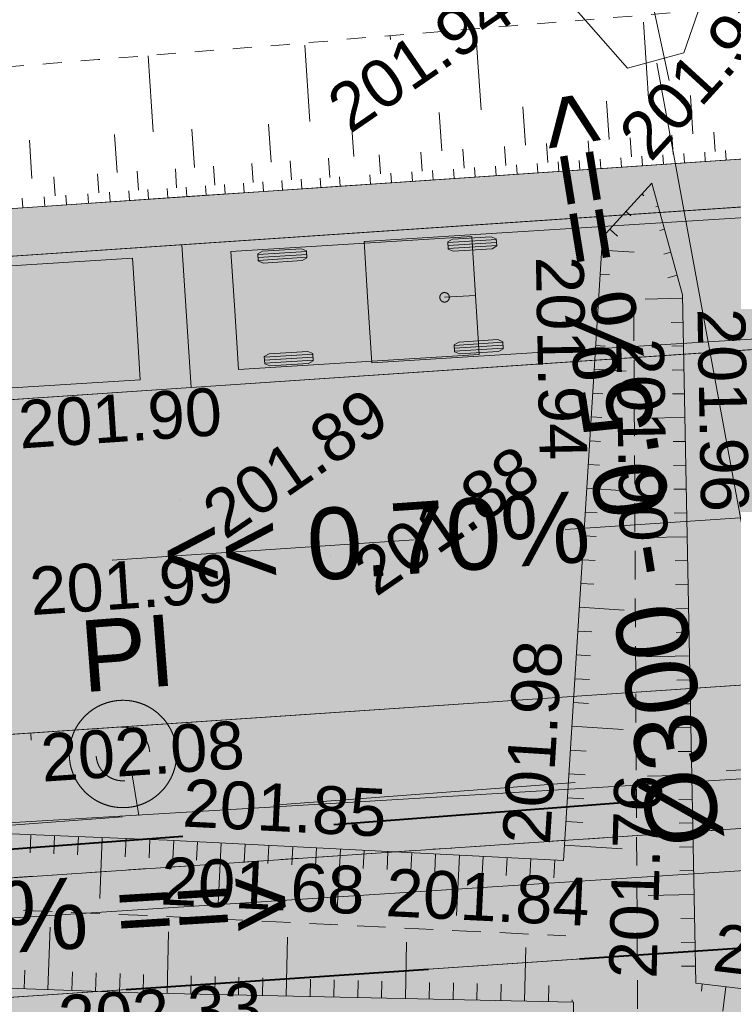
# Model space of a CAD drawing. Header units: millimetres. Extents: x -446952 to 537903, y -185749 to 168493.
# Tile 101 of 155: x 112632 to 127598, y 94443 to 115084. Entities that reach past the tile are written whole.
import ezdxf
from ezdxf.xclip import XClip

# ---------------------------------------------------------------- set-up
doc = ezdxf.new("R2010")
doc.units = ezdxf.units.MM
doc.header["$MEASUREMENT"] = 0
doc.header["$XCLIPFRAME"] = 0
for name, pattern in [('AXES', [101600, 63500, -12700, 12700, -12700]), ('CACHE2', [9525, 6350, -3175]), ('FOSSE', [1000, 600, -400]), ('Grille', [800, 400, -400]), ('Wipeout_Contour', [1000, 0, -1000])]:
    doc.linetypes.add(name, pattern=pattern)
for name, color, linetype in [('02 AF-17-0322 ZAE POMME- CHANTIER-2018-09-26_2_-1-PAP-SURFACES-VOIRIE', 7, 'Continuous'), ('02 AF-17-0322 ZAE POMME- CHANTIER-2018-09-26_2_0000-VALORIS-NOUE DERIV BASSIN', 7, 'Continuous'), ('02 AF-17-0322 ZAE POMME- CHANTIER-2018-09-26_2_01-PAP LOTS CONTOURS', 7, 'Continuous'), ('02 AF-17-0322 ZAE POMME- CHANTIER-2018-09-26_2_01-PAP VEHICULES', 7, 'Continuous'), ('02 AF-17-0322 ZAE POMME- CHANTIER-2018-09-26_2_01-PAP- BORDURE AGGLOS', 7, 'Continuous'), ('02 AF-17-0322 ZAE POMME- CHANTIER-2018-09-26_2_01-PAP- BORDURE CAN CS1 ET PANNEAU SIGNAL', 7, 'Continuous'), ('02 AF-17-0322 ZAE POMME- CHANTIER-2018-09-26_2_01-PAP- BORDURE P1', 7, 'Continuous'), ('02 AF-17-0322 ZAE POMME- CHANTIER-2018-09-26_2_01-PAP- BORDURE T2', 7, 'Continuous'), ('02 AF-17-0322 ZAE POMME- CHANTIER-2018-09-26_2_01-PAP- NIVELLEMENT', 7, 'Continuous'), ('02 AF-17-0322 ZAE POMME- CHANTIER-2018-09-26_2_01-PAP- REVET EV', 7, 'Continuous'), ('02 AF-17-0322 ZAE POMME- CHANTIER-2018-09-26_2_01-PAP- REVET MACROLOT', 7, 'Continuous'), ('02 AF-17-0322 ZAE POMME- CHANTIER-2018-09-26_2_01-PAP- REVET PK PL', 7, 'Continuous'), ('02 AF-17-0322 ZAE POMME- CHANTIER-2018-09-26_2_01-PAP- REVET TROTTOIR', 7, 'Continuous'), ('02 AF-17-0322 ZAE POMME- CHANTIER-2018-09-26_2_01-PAP- REVET VOIE', 7, 'Continuous'), ('02 AF-17-0322 ZAE POMME- CHANTIER-2018-09-26_2_01-PAP-FILAIRE VOIE', 7, 'Continuous'), ('02 AF-17-0322 ZAE POMME- CHANTIER-2018-09-26_2_01-PAP-MARQUAGE AU SOL', 7, 'Continuous'), ('02 AF-17-0322 ZAE POMME- CHANTIER-2018-09-26_2_02-PAP-EP PROJET', 7, 'Continuous'), ('02 AF-17-0322 ZAE POMME- CHANTIER-2018-09-26_2_02-PAP-EP TEXTE POUR 2000°', 7, 'Continuous'), ('02 AF-17-0322 ZAE POMME- CHANTIER-2018-09-26_2_03-PAP-EU PROJET CANA', 7, 'Continuous'), ('02 AF-17-0322 ZAE POMME- CHANTIER-2018-09-26_2_03-PAP-EU TEXTE POUR 2000°', 7, 'Continuous'), ('02 AF-17-0322 ZAE POMME- CHANTIER-2018-09-26_2_06-PAP AEP PROJET', 7, 'Continuous'), ('02 AF-17-0322 ZAE POMME- CHANTIER-2018-09-26_2_08-PAP RESEAU TELEPHONE PROJET', 7, 'Continuous'), ('02 AF-17-0322 ZAE POMME- CHANTIER-2018-09-26_2_09-TRANCHEE GAZ', 7, 'Continuous'), ('02 AF-17-0322 ZAE POMME- CHANTIER-2018-09-26_2_2D - Dessins placés - Géomètre.2D', 7, 'Continuous'), ('02 AF-17-0322 ZAE POMME- CHANTIER-2018-09-26_2_X-PAP-PL_1_PROFILS_Bordure_T2', 7, 'Continuous'), ('02 AF-17-0322 ZAE POMME- CHANTIER-2018-09-26_2_X-PTS TOPO-TEXTE TOPOALT', 7, 'Continuous'), ('02 AF-17-0322 ZAE POMME- CHANTIER-2018-09-26_2_X-PTS TOPO-TOPOPOINT', 7, 'Continuous'), ('02 AF-17-0322 ZAE POMME- CHANTIER-2018-09-26_2_Y-FDP TOPO-TOP_AXE_FOSSE', 7, 'Continuous'), ('02 AF-17-0322 ZAE POMME- CHANTIER-2018-09-26_2_Y-FDP TOPO-TOP_BARBULE', 7, 'Continuous'), ('02 AF-17-0322 ZAE POMME- CHANTIER-2018-09-26_2_Y-FDP TOPO-TOP_TALUS', 7, 'Continuous'), ('02 AF-17-0322 ZAE POMME- CHANTIER-2018-09-26_2_ZZ- PAP ALT PTS PROJET', 7, 'Continuous'), ('2D - Dessins placés - Géomètre.2D', 7, 'Continuous')]:
    doc.layers.add(name, color=color, linetype=linetype)
doc.styles.add('STYLE_GENERE_4', font='txt')

# ---------------------------------------------------------------- blocks, each defined once
blk = doc.blocks.new('Dessin_1_2', base_point=(-56559339, -2771872408))
at = {"color": 254, "linetype": 'Wipeout_Contour', "lineweight": 0, "ltscale": 2094265.569888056}
blk.add_wipeout([(-446952, -185749), (537903, -185749), (537903, 168493), (-446952, 168064)], dxfattribs=at).dxf.layer = '02 AF-17-0322 ZAE POMME- CHANTIER-2018-09-26_2_2D - Dessins placés - Géomètre.2D'
at = {"layer": '02 AF-17-0322 ZAE POMME- CHANTIER-2018-09-26_2_01-PAP- REVET EV', "linetype": 'Continuous', "lineweight": 15, "true_color": 0xa2a233}
for points in [[(-63170, 80280), (-63242, 77481), (-41873, 76928, 0.060082), (-29238, 78120), (36796, 92482, 0.04246), (45383, 95129), (63118, 102292, -0.079278), (72332, 104408), (88296, 105486), (98071, 109153), (133989, 111579), (144168, 109260), (180087, 111685), (189862, 115352), (225780, 117778), (235959, 115459), (249828, 116396, 0.02499), (256128, 117139), (293331, 123425, -0.50605), (328592, 88023), (332309, 87422), (340488, 135449), (255462, 121083, -0.02499), (249559, 120387), (66650, 108033), (34400, 95007), (-13410, 84428), (-35779, 79893)], [(-63475, 68484, 0.414214), (-62501, 67458), (-42132, 66931, 0.060082), (-27113, 68349), (38921, 82710, 0.04246), (49128, 85857), (66863, 93020, -0.079278), (73006, 94431), (250502, 106419, 0.02499), (257794, 107279), (294459, 113473, -0.511687), (318710, 89553), (296240, -55550), (281365, -144134, 0.147477), (285971, -134819), (299201, -56028), (321675, 89094, 0.504374), (294497, 116522), (257294, 110237, -0.02499), (250300, 109412), (72804, 97424, 0.079278), (65740, 95802), (48004, 88638, -0.04246), (38284, 85642), (-27750, 71280, -0.060082), (-42054, 69930), (-63423, 70483)]]:
    blk.add_hatch(color=55, dxfattribs=at).paths.add_polyline_path(points)
at = {"layer": '02 AF-17-0322 ZAE POMME- CHANTIER-2018-09-26_2_01-PAP- REVET MACROLOT', "linetype": 'Continuous', "lineweight": 25}
blk.add_hatch(color=171, dxfattribs=at).paths.add_polyline_path([(-2624, 0), (118936, 0), (191842, 14011), (308042, 37002), (316240, 89936, 0.048256), (316443, 93493), (298432, 111261, 0.048297), (294876, 111008), (258211, 104814, -0.02499), (250671, 103924), (73174, 91936, 0.079278), (67799, 90702), (50064, 83539, -0.04246), (39453, 80267), (7910, 73407), (7843, 72369)])
at = {"layer": '02 AF-17-0322 ZAE POMME- CHANTIER-2018-09-26_2_01-PAP- REVET PK PL', "linetype": 'Continuous', "lineweight": 15, "true_color": 0x3dad99}
blk.add_hatch(color=135, dxfattribs=at).paths.add_polyline_path([(88296, 105486), (144168, 109260), (133989, 111579), (98071, 109153)])
at = {"layer": '02 AF-17-0322 ZAE POMME- CHANTIER-2018-09-26_2_01-PAP- REVET TROTTOIR', "linetype": 'Continuous', "lineweight": 15}
blk.add_hatch(color=134, dxfattribs=at).paths.add_polyline_path([(-67600, 70507), (-67740, 65093), (-34300, 64227), (39453, 80267, 0.04246), (50064, 83539), (67799, 90702, -0.079278), (73174, 91936), (250671, 103924, 0.02499), (258211, 104814), (294876, 111008, -0.511687), (316240, 89936), (293772, -55152), (279967, -137363), (272678, -146499, -0.138677), (266072, -147197), (263431, -146737), (263002, -149200), (265359, -149609, 0.249583), (281365, -144134), (296240, -55550), (318710, 89553, 0.511687), (294459, 113473), (257794, 107279, -0.02499), (250502, 106419), (73006, 94431, 0.079278), (66863, 93020), (49128, 85857, -0.04246), (38921, 82710), (-27113, 68349, -0.060082), (-42132, 66931), (-62501, 67458, -0.414214), (-63475, 68484), (-63423, 70483), (-65423, 70535, 0.019452)])
at = {"layer": '02 AF-17-0322 ZAE POMME- CHANTIER-2018-09-26_2_01-PAP- REVET VOIE', "linetype": 'Continuous', "lineweight": 15, "true_color": 0xe8e8e8}
blk.add_hatch(color=254, dxfattribs=at).paths.add_polyline_path([(-127964, -74078, -0.246824), (-143938, -79120), (-101676, -86792, -0.418387), (-116091, -65592), (-93615, 47980, -0.343506), (-67600, 70507, -0.019452), (-65423, 70535), (-42054, 69930, 0.060082), (-27750, 71280), (38284, 85642, 0.04246), (48004, 88638), (65740, 95802, -0.079278), (72804, 97424), (250300, 109412, 0.02499), (257294, 110237), (294497, 116522, -0.504374), (321675, 89094), (299201, -56028), (285971, -134819, -0.40927), (265363, -149699), (307127, -157458, -0.40792), (292737, -136794), (306112, -57143), (328592, 88023, 0.50605), (293331, 123425), (256128, 117139, -0.02499), (249828, 116396), (72332, 104408, 0.079278), (63118, 102292), (45383, 95129, -0.04246), (36796, 92482), (-29238, 78120, -0.060082), (-41873, 76928), (-65241, 77533, 0.058037), (-73306, 76804, 0.30098), (-100482, 49339), (-123090, -64900, -0.147477)])
at = {"layer": '02 AF-17-0322 ZAE POMME- CHANTIER-2018-09-26_2_06-PAP AEP PROJET', "linetype": 'Continuous', "lineweight": 0, "true_color": 0xffffff}
blk.add_hatch(color=7, dxfattribs=at).paths.add_polyline_path([(115920, 99776, 1), (113677, 99605, 1)])
at = {"layer": '02 AF-17-0322 ZAE POMME- CHANTIER-2018-09-26_2_-1-PAP-SURFACES-VOIRIE', "color": 7, "linetype": 'Continuous', "lineweight": 15, "flags": 128}
for points in [[(72804, 97424), (250300, 109412, 0.02499), (257294, 110237), (294497, 116522, -0.504374), (321675, 89094), (299201, -56028)], [(306112, -57143), (328592, 88023, 0.50605), (293331, 123425), (256128, 117139, -0.02499), (249828, 116396), (235959, 115459), (225982, 114785), (208023, 113572), (190064, 112359), (180087, 111685), (144168, 109260), (134191, 108586), (116232, 107373), (98273, 106160), (88296, 105486), (72332, 104408, 0.079278)]]:
    blk.add_lwpolyline(points, format="xyb", dxfattribs=at)
at = {"layer": '02 AF-17-0322 ZAE POMME- CHANTIER-2018-09-26_2_0000-VALORIS-NOUE DERIV BASSIN', "color": 7, "linetype": 'Continuous', "lineweight": 15}
for p, q in [((125820, 113433), (125712, 115029)), ((122309, 113196), (122202, 114792)), ((120406, 114671), (120401, 114748)), ((118718, 112953), (118610, 114549)), ((115435, 112731), (115327, 114328)), ((124996, 112575), (124942, 113373)), ((126751, 112694), (126697, 113492)), ((121486, 112338), (121432, 113136)), ((123241, 112457), (123187, 113255)), ((119639, 112213), (119586, 113012)), ((116299, 111988), (116245, 112786)), ((117905, 112096), (117851, 112894)), ((127217, 112324), (127190, 112723)), ((112890, 111757), (112836, 112556)), ((114678, 111878), (114624, 112676)), ((124584, 112146), (124557, 112546)), ((125462, 112206), (125435, 112605)), ((126339, 112265), (126312, 112664)), ((121074, 111909), (121047, 112308)), ((121951, 111969), (121925, 112368)), ((122829, 112028), (122802, 112427)), ((123707, 112087), (123680, 112486)), ((127011, 112110), (126998, 112309)), ((127450, 112140), (127436, 112339)), ((118333, 111724), (118306, 112123)), ((119136, 111778), (119109, 112178)), ((120196, 111850), (120169, 112249)), ((123940, 111902), (123926, 112102)), ((124378, 111932), (124365, 112132)), ((124817, 111962), (124804, 112161)), ((125256, 111991), (125242, 112191)), ((125695, 112021), (125681, 112221)), ((126134, 112051), (126120, 112250)), ((126572, 112080), (126559, 112280)), ((115121, 111507), (115094, 111906)), ((115924, 111562), (115897, 111961)), ((116727, 111616), (116700, 112015)), ((117530, 111670), (117503, 112069)), ((120868, 111695), (120854, 111895)), ((121307, 111725), (121293, 111924)), ((121746, 111754), (121732, 111954)), ((122184, 111784), (122171, 111983)), ((122623, 111814), (122610, 112013)), ((123062, 111843), (123048, 112043)), ((123501, 111873), (123487, 112072)), ((113374, 111389), (113347, 111788)), ((114290, 111451), (114263, 111850)), ((117744, 111484), (117731, 111684)), ((118146, 111511), (118133, 111711)), ((118548, 111538), (118534, 111738)), ((118949, 111565), (118936, 111765)), ((119351, 111593), (119337, 111792)), ((119990, 111636), (119977, 111835)), ((120429, 111665), (120416, 111865)), ((114532, 111267), (114519, 111467)), ((114934, 111294), (114920, 111494)), ((115335, 111321), (115322, 111521)), ((115737, 111348), (115723, 111548)), ((116138, 111376), (116125, 111575)), ((116540, 111403), (116526, 111602)), ((116941, 111430), (116928, 111629)), ((117343, 111457), (117329, 111656)), ((112701, 111143), (112688, 111343)), ((113159, 111174), (113145, 111374)), ((113617, 111205), (113603, 111405)), ((114074, 111236), (114061, 111436))]:
    blk.add_line(p, q, dxfattribs=at)
at = {"layer": '02 AF-17-0322 ZAE POMME- CHANTIER-2018-09-26_2_0000-VALORIS-NOUE DERIV BASSIN', "color": 7, "linetype": 'Grille', "lineweight": 15, "flags": 128}
blk.add_lwpolyline([(369744, 142570), (353326, 140998), (349053, 139887), (348101, 139640), (347149, 139393), (346198, 139145), (345246, 138898), (344294, 138651), (343342, 138403), (342390, 138156), (341438, 137908), (340486, 137661), (339534, 137414), (338734, 137234), (338018, 137082), (337553, 137014), (337132, 136958), (336529, 136842), (335810, 136690), (335093, 136589), (334376, 136488), (333659, 136388), (332703, 136184), (331746, 135981), (330790, 135778), (329834, 135575), (328899, 135161), (327965, 134747), (327031, 134334), (326096, 133920), (325162, 133507), (324228, 133093), (323306, 132681), (322360, 132488), (321414, 132294), (320468, 132101), (319522, 131907), (318649, 131759), (317776, 131611), (316903, 131463), (316030, 131314), (315157, 131166), (314284, 131018), (313485, 130862), (312685, 130707), (311885, 130551), (311086, 130396), (310286, 130240), (309588, 130105), (308890, 129969), (308192, 129833), (307185, 129707), (306178, 129581), (305171, 129455), (304164, 129329), (303284, 129219), (302404, 129109), (301524, 128998), (300644, 128888), (299765, 128777), (298885, 128667), (298202, 128707), (297527, 128692), (296852, 128676), (295985, 128635), (295121, 128580), (294259, 128513), (293590, 128416), (292921, 128318), (292252, 128221), (291586, 128107), (290921, 127985), (290256, 127864), (289482, 127726), (288708, 127589), (288542, 127554), (287638, 127386), (286735, 127218), (285831, 127050), (284927, 126882), (284024, 126714), (283120, 126547), (282923, 126510), (281956, 126330), (280988, 126151), (280021, 125971), (279053, 125791), (278085, 125612), (277118, 125432), (276150, 125252), (275183, 125073), (274332, 124915), (273481, 124757), (272630, 124598), (271779, 124440), (270928, 124282), (270077, 124124), (269959, 124077), (268986, 123898), (268012, 123719), (267039, 123540), (266065, 123361), (265092, 123182), (264118, 123002), (263145, 122823), (262171, 122644), (261198, 122465), (260224, 122286), (259250, 122107), (258277, 121928), (256385, 121606), (254133, 121253), (252494, 121030), (251615, 120931), (250736, 120869), (249856, 120807), (248878, 120772), (247899, 120741), (246921, 120709), (245935, 120677), (244949, 120645), (243964, 120614), (242978, 120582), (241992, 120550), (241006, 120518), (240020, 120486), (239035, 120454), (238049, 120423), (237459, 120411), (236665, 120384), (235870, 120357), (235102, 120545), (234334, 120733), (233566, 120922), (232587, 121161), (231609, 121400), (230631, 121639), (229653, 121878), (228768, 122095), (227884, 122311), (227000, 122527), (226141, 122748), (225286, 122852), (224437, 122821), (223588, 122790), (222739, 122758), (221891, 122727), (221043, 122698), (220196, 122669), (219349, 122640), (218747, 122629), (218029, 122607), (217310, 122585), (216592, 122563), (215639, 122486), (214686, 122409), (213733, 122332), (213024, 122275), (212316, 122217), (211607, 122160), (210611, 122079), (209614, 121999), (208617, 121918), (207620, 121838), (206623, 121757), (205728, 121685), (204832, 121613), (203937, 121541), (203041, 121469), (202146, 121397), (201250, 121325), (200412, 121256), (199457, 121179), (198501, 121102), (197546, 121025), (196590, 120948), (195635, 120871), (194844, 120807), (194645, 120791), (193854, 120728), (192994, 120658), (192134, 120589), (191273, 120520), (190413, 120450), (189553, 120381), (188629, 120091), (187706, 119739), (186779, 119386), (185882, 119045), (184982, 118703), (184079, 118359), (183172, 118014), (182349, 117709), (181527, 117403), (180704, 117098), (179881, 116792), (178973, 116679), (178063, 116604), (177154, 116528), (176244, 116453), (175335, 116378), (174426, 116303), (173516, 116228), (172584, 116151), (171651, 116074), (170719, 115997), (169787, 115920), (169209, 115871), (168255, 115795), (167302, 115718), (166348, 115641), (165394, 115564), (164440, 115487), (163486, 115410), (162532, 115334), (161578, 115257), (160624, 115180), (159670, 115103), (158716, 115026), (157763, 114949), (156809, 114872), (155855, 114796), (154901, 114719), (153947, 114642), (152978, 114567), (152790, 114542), (151821, 114468), (150852, 114393), (149883, 114318), (148914, 114243), (147945, 114169), (146977, 114094), (146008, 114019), (145039, 113944), (144070, 113869), (142951, 114036), (141832, 114264), (140718, 114490), (139610, 114714), (138507, 114937), (137410, 115158), (136386, 115372), (135368, 115584), (134356, 115794), (133351, 115800), (132413, 115724), (131475, 115648), (130537, 115572), (129599, 115496), (128661, 115419), (127723, 115343), (126785, 115267), (125846, 115191), (124908, 115115), (123970, 115038), (123032, 114962), (122094, 114886), (121156, 114810), (120218, 114734), (119280, 114657), (119245, 114647), (118252, 114567), (117259, 114488), (116267, 114408), (115274, 114328), (114281, 114248), (113333, 114172), (112385, 114096), (111436, 114020), (110488, 113944), (109540, 113868), (108592, 113792), (107643, 113716), (106708, 113641), (105772, 113565), (104837, 113490), (103901, 113415), (102965, 113340), (102030, 113265), (101094, 113190), (100895, 113174), (100129, 113112), (99363, 113051), (98597, 112989), (97831, 112928), (96974, 112673), (96123, 112359), (95271, 112045), (94419, 111731), (93604, 111431), (92835, 111150), (92020, 110850), (91205, 110550), (90390, 110249), (89583, 109952), (88776, 109655), (87969, 109357), (86980, 109239), (85988, 109160), (84996, 109080), (84004, 109000), (83012, 108921), (82019, 108841), (81027, 108761), (80035, 108682), (79043, 108602), (78051, 108523), (77059, 108443), (76269, 108379), (75478, 108315), (74631, 108248), (73834, 108184), (73037, 108120), (72241, 108057), (71378, 107982), (70517, 107889), (69659, 107762), (68800, 107635), (68084, 107499), (67370, 107348), (66655, 107197), (65989, 107043), (65323, 106875), (64658, 106707), (63949, 106494), (63241, 106268), (62533, 106042), (61587, 105699), (60641, 105355), (59695, 105011), (59043, 104802), (58438, 104614), (57837, 104426), (57239, 104239), (56646, 104052), (56044, 103872), (55197, 103583), (54258, 103253), (53318, 102923), (52379, 102593), (51440, 102263), (50507, 101917), (49574, 101571), (48641, 101225), (47708, 100879), (46775, 100532), (46022, 100199), (45268, 99865), (44515, 99531), (43848, 99247), (43182, 98966), (42515, 98686), (41842, 98429), (41167, 98181), (40493, 97932), (39691, 97659), (38887, 97401), (38083, 97142), (37436, 96963), (36789, 96789), (36141, 96615), (35192, 96376), (34242, 96141), (33292, 95905), (32316, 95687), (31340, 95470), (30364, 95252), (29388, 95034), (28412, 94816), (27514, 94671), (26617, 94527), (25720, 94382), (24860, 94245), (24058, 94122), (23257, 93998), (22454, 93874), (21681, 93751), (20907, 93627), (20730, 93599), (19956, 93475), (19182, 93351), (18260, 93205), (17285, 93048), (16310, 92891), (15335, 92735), (14361, 92578), (13386, 92421), (12412, 92265), (11438, 92108), (10465, 91951), (9491, 91795), (8518, 91638), (7545, 91482), (6570, 91324), (5595, 91166), (4620, 91008), (3645, 90850), (2671, 90692), (1697, 90534), (722, 90377), (-252, 90219), (-1226, 90061), (-2213, 89901), (-3201, 89741), (-4189, 89581), (-5177, 89421), (-6165, 89261), (-7153, 89101), (-8141, 88941), (-9129, 88781), (-10117, 88621), (-11105, 88461), (-12093, 88301), (-13081, 88141), (-14069, 87981), (-15057, 87821), (-16045, 87661), (-17033, 87501), (-18021, 87341), (-19009, 87181), (-19997, 87021), (-20985, 86861), (-21912, 86697), (-22839, 86532), (-23766, 86367), (-23725, 86409), (-24567, 86275), (-25409, 86140), (-26251, 86005), (-27199, 85815), (-28147, 85625), (-29096, 85435), (-30044, 85244), (-30992, 85054), (-31953, 84796), (-33541, 84448), (-36350, 84050), (-38977, 83804), (-40660, 83720), (-41587, 83638), (-42362, 83628), (-43136, 83624), (-43911, 83620), (-44686, 83616), (-45701, 83612), (-46717, 83609), (-47733, 83605), (-48748, 83602), (-49764, 83598), (-50780, 83595), (-51795, 83591), (-52619, 83586), (-53443, 83582), (-54268, 83577), (-55092, 83572), (-55293, 83572), (-56275, 83568), (-57256, 83564), (-58238, 83560), (-59103, 83979), (-59958, 84629), (-60813, 85278), (-61668, 85928), (-62519, 86153), (-63379, 86140), (-64239, 86126), (-65099, 86113), (-65829, 86095), (-66559, 86078), (-67289, 86060), (-68186, 86031), (-69083, 86002), (-69980, 85974), (-70877, 85945), (-71774, 85916), (-72503, 86038), (-73232, 86159), (-73749, 86283), (-74691, 86292), (-75634, 86299), (-76576, 86283), (-77266, 86262), (-77957, 86228), (-78648, 86178), (-79541, 86146), (-80434, 86115), (-81327, 86084), (-82220, 86053), (-83114, 86021), (-84007, 85990), (-84900, 85959), (-85945, 85907), (-86991, 85855), (-88037, 85802), (-89085, 85744), (-90163, 85207), (-91247, 84667), (-92366, 84078), (-93495, 83486), (-94635, 82890), (-95786, 82291), (-96948, 81688), (-97732, 81292), (-98516, 80895), (-99300, 80498), (-100232, 80655), (-101164, 80811), (-102096, 80968), (-103028, 81125), (-103960, 81281), (-104891, 81438), (-105830, 81526), (-106776, 81545), (-107710, 81559), (-108643, 81573), (-109577, 81587), (-110510, 81601), (-111443, 81615), (-112377, 81629), (-113108, 81645), (-113837, 81661), (-114566, 81676), (-115294, 81691), (-116019, 81707), (-116744, 81723), (-117468, 81738), (-118192, 81754), (-119150, 81772), (-120110, 81790), (-121071, 81808), (-122031, 81826), (-122991, 81845), (-123951, 81863), (-124912, 81881), (-125866, 81898), (-126821, 81916), (-127775, 81933), (-128730, 81950), (-129684, 81967), (-130639, 81984), (-131593, 82002), (-132548, 82019), (-133502, 82036), (-134457, 82053), (-135411, 82070), (-136366, 82088), (-137320, 82105), (-138275, 82122), (-139230, 82139), (-140184, 82157), (-141214, 82174), (-142244, 82191), (-143275, 82209), (-144305, 82226), (-145335, 82244), (-146286, 82260), (-147237, 82277), (-148187, 82294), (-149138, 82310), (-150089, 82327), (-151040, 82344), (-151990, 82360), (-152941, 82377), (-153892, 82394), (-154843, 82410), (-155793, 82427), (-156744, 82443), (-157695, 82460), (-158645, 82477), (-159596, 82493), (-160547, 82510), (-161498, 82527, -0.311801), (-167334, 86272), (-171134, 95525), (-172095, 96951)], format="xyb", dxfattribs=at)
at = {"layer": '02 AF-17-0322 ZAE POMME- CHANTIER-2018-09-26_2_0000-VALORIS-NOUE DERIV BASSIN', "color": 7, "linetype": 'Continuous', "lineweight": 15, "flags": 128}
blk.add_lwpolyline([(128766, 112228), (127011, 112110), (125256, 111991), (123501, 111873), (121746, 111754), (119990, 111636), (119351, 111593), (117744, 111484), (116138, 111376), (114532, 111267), (112701, 111143), (110870, 111020), (109039, 110896), (107208, 110772), (105378, 110649), (103547, 110525)], dxfattribs=at)
at = {"layer": '02 AF-17-0322 ZAE POMME- CHANTIER-2018-09-26_2_01-PAP LOTS CONTOURS', "color": 7, "linetype": 'Continuous', "lineweight": 15, "flags": 128}
blk.add_lwpolyline([(73174, 91936, 0.079278), (67799, 90702), (50064, 83539, -0.04246), (39453, 80267), (7910, 73407), (7843, 72369), (-2624, 0), (69287, 0), (118936, 0), (191842, 14011), (191843, 14012), (308042, 37002), (316240, 89936, 0.048256), (316443, 93493), (298432, 111261, 0.048297), (294876, 111008), (258211, 104814, -0.02499), (250671, 103924)], format="xyb", close=True, dxfattribs=at)
at = {"layer": '02 AF-17-0322 ZAE POMME- CHANTIER-2018-09-26_2_01-PAP VEHICULES', "color": 8, "linetype": 'Continuous', "lineweight": 15}
for p, q in [((121611, 110413), (122629, 110477)), ((117629, 110164), (118647, 110227)), ((121615, 110351), (122633, 110414)), ((121619, 110288), (122637, 110352)), ((117633, 110101), (118651, 110165)), ((117637, 110039), (118655, 110103)), ((121746, 108257), (122764, 108321)), ((121750, 108195), (122768, 108259)), ((121754, 108132), (122772, 108196)), ((117764, 108008), (118782, 108072)), ((117768, 107946), (118786, 108009)), ((117771, 107883), (118789, 107947))]:
    blk.add_line(p, q, dxfattribs=at)
at = {"layer": '02 AF-17-0322 ZAE POMME- CHANTIER-2018-09-26_2_01-PAP VEHICULES', "color": 7, "linetype": 'Continuous', "lineweight": 15, "flags": 128}
for points in [[(119936, 109163), (119856, 110436), (133410, 111284), (133489, 110012), (133569, 108739), (120015, 107891)], [(117141, 108989), (117064, 110226), (122114, 110542), (122191, 109305), (121543, 109264), (122191, 109305), (122269, 108067), (117219, 107751)], [(101528, 107961), (101448, 109234), (115001, 110082), (115081, 108810), (115161, 107537), (101607, 106689)]]:
    blk.add_lwpolyline(points, close=True, dxfattribs=at)
at = {"layer": '02 AF-17-0322 ZAE POMME- CHANTIER-2018-09-26_2_01-PAP VEHICULES', "color": 8, "linetype": 'Continuous', "lineweight": 15, "flags": 128}
for points in [[(121724, 110232), (121619, 110276), (121610, 110425), (121709, 110482), (122523, 110533), (122628, 110489), (122638, 110340), (122539, 110283)], [(117742, 109983), (117637, 110027), (117628, 110176), (117727, 110233), (118541, 110283), (118646, 110240), (118655, 110090), (118557, 110034)], [(121859, 108076), (121754, 108120), (121745, 108270), (121844, 108326), (122658, 108377), (122763, 108333), (122772, 108184), (122674, 108127)], [(117877, 107827), (117772, 107871), (117763, 108020), (117862, 108077), (118676, 108128), (118781, 108084), (118790, 107934), (118692, 107878)]]:
    blk.add_lwpolyline(points, close=True, dxfattribs=at)
at = {"layer": '02 AF-17-0322 ZAE POMME- CHANTIER-2018-09-26_2_01-PAP VEHICULES', "color": 7, "linetype": 'Continuous', "lineweight": 15}
blk.add_circle((121543, 109264), 100, dxfattribs=at)
at = {"layer": '02 AF-17-0322 ZAE POMME- CHANTIER-2018-09-26_2_01-PAP- BORDURE AGGLOS', "color": 134, "linetype": 'CACHE2', "lineweight": 40, "flags": 128}
blk.add_lwpolyline([(-71739, 65197), (-34300, 64227), (39453, 80267, 0.04246), (50064, 83539), (67799, 90702, -0.079278), (73174, 91936), (250671, 103924, 0.02499), (258211, 104814), (294876, 111008, -0.048297), (298432, 111261), (316443, 93493, -0.048256), (316240, 89936), (293772, -55152), (279967, -137363), (272678, -146499, -0.138677), (266072, -147197), (263431, -146737)], format="xyb", dxfattribs=at)
at = {"layer": '02 AF-17-0322 ZAE POMME- CHANTIER-2018-09-26_2_01-PAP- BORDURE CAN CS1 ET PANNEAU SIGNAL', "color": 161, "linetype": 'AXES', "lineweight": 15, "true_color": 0x40a5ff, "flags": 128}
blk.add_lwpolyline([(328592, 88023, 0.511687), (292793, 123334), (256128, 117139, -0.02499), (249828, 116396), (235959, 115459), (225780, 117778), (189862, 115352), (180087, 111685), (144168, 109260), (133989, 111579), (98071, 109153), (88296, 105486), (72332, 104408, 0.079278), (63118, 102292), (45383, 95129, -0.04246), (36796, 92482), (-29238, 78120, -0.060082), (-41873, 76928), (-65241, 77533, 0.365399), (-100482, 49339), (-123090, -64900, -0.409989), (-143986, -79111), (-146048, -78734)], format="xyb", dxfattribs=at)
at = {"layer": '02 AF-17-0322 ZAE POMME- CHANTIER-2018-09-26_2_01-PAP- BORDURE P1', "color": 5, "linetype": 'Grille', "lineweight": 15, "flags": 128}
blk.add_lwpolyline([(-63423, 70483), (-63475, 68484, 0.414214), (-62501, 67458), (-42132, 66931, 0.060082), (-27113, 68349), (38921, 82710, 0.04246), (49128, 85857), (66863, 93020, -0.079278), (73006, 94431), (250502, 106419, 0.02499), (257794, 107279), (294459, 113473, -0.511687), (318710, 89553), (296240, -55550), (281365, -144134)], format="xyb", dxfattribs=at)
at = {"layer": '02 AF-17-0322 ZAE POMME- CHANTIER-2018-09-26_2_01-PAP- BORDURE T2', "color": 7, "linetype": 'Continuous', "lineweight": 15, "flags": 128}
blk.add_lwpolyline([(321675, 89094, 0.511687), (293959, 116432), (257294, 110237, -0.02499), (250300, 109412), (72804, 97424, 0.079278), (65740, 95802), (48004, 88638, -0.04246), (38284, 85642), (-27750, 71280, -0.060082), (-42054, 69930), (-65423, 70535, 0.365399), (-93615, 47980), (-102950, 808), (-101949, -9584), (-108938, -44899), (-113822, -54126), (-116091, -65592, 0.418387), (-101676, -86792), (-96884, -87669)], format="xyb", dxfattribs=at)
at = {"layer": '02 AF-17-0322 ZAE POMME- CHANTIER-2018-09-26_2_01-PAP- NIVELLEMENT', "color": 7, "linetype": 'Continuous', "lineweight": 15}
for p, q in [((127359, 108124), (127359, 108124)), ((127595, 104632), (127595, 104632)), ((112865, 100129), (112865, 100129)), ((113236, 94642), (113236, 94642))]:
    blk.add_line(p, q, dxfattribs=at)
at = {"layer": '02 AF-17-0322 ZAE POMME- CHANTIER-2018-09-26_2_01-PAP-FILAIRE VOIE', "color": 7, "linetype": 'Continuous', "lineweight": 15, "flags": 128}
for points in [[(34400, 95007), (66650, 108033), (249559, 120387, 0.02499), (255462, 121083), (340488, 135449), (334913, 102715), (331142, 80568), (316405, -13756), (310076, -57695), (294903, -148053)], [(-123090, -64900), (-100482, 49339, -0.365399), (-65241, 77533), (-41873, 76928, 0.060082), (-29238, 78120), (36796, 92482, 0.04246), (45383, 95129), (63118, 102292, -0.079278), (72332, 104408), (249828, 116396, 0.02499), (256128, 117139), (292793, 123334, -0.511687), (328592, 88023), (306112, -57143), (292737, -136794, 0.410378), (307276, -157485), (328925, -161413)], [(240996, -145363), (265128, -149571, 0.416044), (285971, -134819), (299201, -56028), (321675, 89094, 0.511687), (293959, 116432), (257294, 110237, -0.02499), (250300, 109412), (72804, 97424, 0.079278), (65740, 95802)], [(281365, -144134), (296240, -55550), (318710, 89553, 0.511687), (294459, 113473), (257794, 107279, -0.02499), (250502, 106419), (73006, 94431, 0.079278), (66863, 93020)], [(241425, -142900), (266072, -147197, 0.138677), (272678, -146499), (279967, -137363), (293772, -55152), (316240, 89936, 0.511687), (294876, 111008), (258211, 104814, -0.02499), (250671, 103924), (73174, 91936, 0.079278), (67799, 90702)]]:
    blk.add_lwpolyline(points, format="xyb", dxfattribs=at)
for points in [[(98071, 109153), (133989, 111579)], [(116232, 107373), (116030, 110366)]]:
    blk.add_lwpolyline(points, dxfattribs=at)
at = {"layer": '02 AF-17-0322 ZAE POMME- CHANTIER-2018-09-26_2_01-PAP-MARQUAGE AU SOL', "color": 254, "linetype": 'CACHE2', "lineweight": 15, "true_color": 0xe8e8e8, "flags": 128}
blk.add_lwpolyline([(-123079, -82876), (-97048, 48660, -0.365399), (-65332, 74034), (-41964, 73429, 0.060082), (-28494, 74700), (37540, 89062, 0.04246), (46694, 91883), (64429, 99047, -0.079278), (72568, 100916), (250064, 112904, 0.02499), (256711, 113688), (293376, 119883, -0.511687), (325134, 88558), (302657, -56586), (286366, -153601)], format="xyb", dxfattribs=at)
at = {"layer": '02 AF-17-0322 ZAE POMME- CHANTIER-2018-09-26_2_02-PAP-EP PROJET', "color": 30, "linetype": 'Continuous', "lineweight": 15, "true_color": 0xff6600, "flags": 128}
blk.add_lwpolyline([(124051, 115584), (125381, 114066), (126561, 114389), (127227, 116309)], dxfattribs=at)
at = {"layer": '02 AF-17-0322 ZAE POMME- CHANTIER-2018-09-26_2_02-PAP-EP PROJET', "color": 30, "linetype": 'AXES', "lineweight": 15, "true_color": 0xff6600, "flags": 128}
blk.add_lwpolyline([(129156, 96982), (125992, 114172)], dxfattribs=at)
at = {"layer": '02 AF-17-0322 ZAE POMME- CHANTIER-2018-09-26_2_02-PAP-EP TEXTE POUR 2000°', "color": 30, "linetype": 'Continuous', "lineweight": 15, "true_color": 0xff6600, "flags": 128}
blk.add_lwpolyline([(118828, 148340), (126254, 113810)], dxfattribs=at)
at = {"layer": '02 AF-17-0322 ZAE POMME- CHANTIER-2018-09-26_2_03-PAP-EU PROJET CANA', "color": 7, "linetype": 'Continuous', "lineweight": 15, "flags": 128}
blk.add_lwpolyline([(330237, 119940), (261842, 108589), (211769, 104665), (144537, 100179), (70482, 95729), (41809, 85037), (19230, 80182)], dxfattribs=at)
at = {"layer": '02 AF-17-0322 ZAE POMME- CHANTIER-2018-09-26_2_06-PAP AEP PROJET', "color": 161, "linetype": 'CACHE2', "lineweight": 15, "true_color": 0x40a5ff, "flags": 128}
for points in [[(330253, 90922), (320236, 92771), (318312, 101170), (312703, 108940), (298729, 115294), (256953, 108387), (169622, 102543), (72095, 95129), (40029, 83508), (-34422, 68417), (-90568, 70496), (-99967, 57633), (-109711, 12429), (-118818, -36197), (-127333, -80547), (-124531, -87162)], [(115134, 98401), (114976, 99340)]]:
    blk.add_lwpolyline(points, dxfattribs=at)
at = {"layer": '02 AF-17-0322 ZAE POMME- CHANTIER-2018-09-26_2_06-PAP AEP PROJET', "color": 161, "linetype": 'Continuous', "lineweight": 15, "true_color": 0x40a5ff, "flags": 128}
for points in [[(114755, 100252, -0.414214), (115359, 99734)], [(114841, 99130, -0.414214), (114237, 99648)]]:
    blk.add_lwpolyline(points, format="xyb", dxfattribs=at)
at = {"layer": '02 AF-17-0322 ZAE POMME- CHANTIER-2018-09-26_2_06-PAP AEP PROJET', "color": 161, "linetype": 'Continuous', "lineweight": 15, "true_color": 0x40a5ff}
blk.add_circle((114798, 99691), 1125, dxfattribs=at)
at = {"layer": '02 AF-17-0322 ZAE POMME- CHANTIER-2018-09-26_2_08-PAP RESEAU TELEPHONE PROJET', "color": 2, "linetype": 'AXES', "lineweight": 15, "true_color": 0xfff91e, "flags": 128}
blk.add_lwpolyline([(76068, 93907), (195027, 101585)], dxfattribs=at)
at = {"layer": '02 AF-17-0322 ZAE POMME- CHANTIER-2018-09-26_2_09-TRANCHEE GAZ', "color": 134, "linetype": 'CACHE2', "lineweight": 40, "flags": 128}
blk.add_lwpolyline([(-124949, -37563), (-118950, -39005), (-109220, 12330), (-99500, 57424), (-90321, 69987), (-34381, 67915), (40165, 83026), (72201, 94636), (169658, 102045), (257011, 107890), (298660, 114776), (312380, 108538), (320230, 98058), (282358, -144405), (279769, -158811)], dxfattribs=at)
at = {"layer": '02 AF-17-0322 ZAE POMME- CHANTIER-2018-09-26_2_X-PAP-PL_1_PROFILS_Bordure_T2', "color": 104, "linetype": 'Continuous', "lineweight": 15, "true_color": 0x029e21, "flags": 128}
blk.add_lwpolyline([(112865, 100129), (112875, 99980)], dxfattribs=at)
at = {"layer": '02 AF-17-0322 ZAE POMME- CHANTIER-2018-09-26_2_X-PTS TOPO-TOPOPOINT', "color": 14, "linetype": 'Continuous', "lineweight": 15, "true_color": 0xa80f02}
for p, q in [((118610, 113545), (118611, 113545)), ((125893, 111657), (125893, 111657)), ((124858, 110525), (124858, 110525)), ((126535, 109313), (126535, 109313)), ((125511, 108950), (125511, 108950)), ((115990, 105032), (115990, 105032)), ((119153, 103835), (119153, 103835)), ((115726, 97882), (115726, 97882)), ((124036, 97461), (124036, 97461)), ((115433, 96299), (115433, 96299)), ((124087, 95878), (124087, 95878)), ((126810, 94883), (126810, 94883)), ((115112, 94683), (115112, 94683)), ((124247, 94488), (124247, 94488))]:
    blk.add_line(p, q, dxfattribs=at)
at = {"layer": '02 AF-17-0322 ZAE POMME- CHANTIER-2018-09-26_2_Y-FDP TOPO-TOP_AXE_FOSSE', "color": 14, "linetype": 'FOSSE', "lineweight": 15, "true_color": 0xa80f02, "flags": 128}
for points in [[(51591, 122768), (53308, 98290), (58791, 98623), (71096, 98102), (92400, 97252), (115433, 96299), (124087, 95878)], [(125511, 108950), (125589, 94442), (125102, 77105), (124772, 59152), (124550, 41154), (124232, 29691)]]:
    blk.add_lwpolyline(points, dxfattribs=at)
at = {"layer": '02 AF-17-0322 ZAE POMME- CHANTIER-2018-09-26_2_Y-FDP TOPO-TOP_BARBULE', "color": 14, "linetype": 'Continuous', "lineweight": 15, "true_color": 0xa80f02}
for p, q in [((125685, 111430), (125723, 111395)), ((125348, 111060), (125446, 110971)), ((126025, 111175), (125975, 111161)), ((125010, 110691), (125169, 110546)), ((126157, 110693), (126057, 110665)), ((124841, 110251), (125518, 110208)), ((126289, 110210), (126139, 110169)), ((124810, 109752), (125004, 109740)), ((126421, 109728), (126222, 109673)), ((124778, 109253), (124963, 109241)), ((126536, 109243), (125747, 109228)), ((124747, 108754), (124931, 108742)), ((126546, 108743), (126298, 108739)), ((124716, 108255), (124908, 108243)), ((126555, 108244), (126306, 108239)), ((124684, 107756), (125351, 107714)), ((126565, 107744), (126314, 107739)), ((124653, 107257), (124861, 107244)), ((126574, 107244), (126321, 107239)), ((124621, 106758), (124838, 106744)), ((126584, 106744), (125735, 106728)), ((124590, 106259), (124815, 106245)), ((126593, 106244), (126337, 106239)), ((124559, 105760), (124791, 105745)), ((126603, 105744), (126345, 105739)), ((124527, 105261), (125331, 105210)), ((126612, 105244), (126353, 105239)), ((124496, 104762), (124745, 104746)), ((126622, 104744), (126361, 104739)), ((124464, 104263), (124722, 104247)), ((126632, 104244), (125756, 104228)), ((124433, 103764), (124699, 103747)), ((126641, 103744), (126377, 103739)), ((124402, 103265), (124675, 103248)), ((126651, 103244), (126385, 103239)), ((124370, 102766), (125310, 102707)), ((126660, 102745), (126392, 102739)), ((124339, 102267), (124629, 102249)), ((126670, 102245), (126400, 102239)), ((124307, 101768), (124606, 101749)), ((126679, 101745), (125776, 101727)), ((124276, 101269), (124582, 101249)), ((126689, 101245), (126416, 101240)), ((124245, 100770), (124559, 100750)), ((126698, 100745), (126424, 100740)), ((124213, 100271), (125289, 100203)), ((126708, 100245), (126432, 100240)), ((124182, 99772), (124513, 99751)), ((126717, 99745), (126440, 99740)), ((124150, 99273), (124489, 99251)), ((126727, 99245), (125796, 99227)), ((124119, 98774), (124466, 98752)), ((126736, 98745), (126456, 98740)), ((124088, 98275), (124443, 98252)), ((126746, 98245), (126463, 98240)), ((112864, 97998), (112849, 97616)), ((113364, 97978), (113349, 97596)), ((113864, 97958), (113848, 97576)), ((114363, 97937), (114312, 96664)), ((114863, 97917), (114847, 97535)), ((115362, 97897), (115347, 97515)), ((115862, 97875), (115843, 97493)), ((116361, 97850), (116342, 97468)), ((116861, 97825), (116796, 96552)), ((117360, 97799), (117341, 97418)), ((117859, 97774), (117840, 97393)), ((118359, 97749), (118339, 97367)), ((118858, 97723), (118839, 97342)), ((119357, 97698), (119293, 96429)), ((119857, 97673), (119838, 97292)), ((120356, 97648), (120337, 97267)), ((124056, 97776), (125268, 97699)), ((126755, 97745), (126471, 97740)), ((120856, 97622), (120836, 97242)), ((121355, 97597), (121336, 97217)), ((121854, 97572), (121790, 96307)), ((122354, 97546), (122334, 97167)), ((122853, 97521), (122834, 97142)), ((123352, 97496), (123333, 97117)), ((123852, 97470), (123833, 97092)), ((126765, 97246), (126479, 97240)), ((126775, 96746), (125816, 96727)), ((126784, 96246), (126495, 96240)), ((113224, 94751), (113271, 96060)), ((115722, 94670), (115750, 95960)), ((118222, 94616), (118248, 95852)), ((120721, 94563), (120746, 95745)), ((123221, 94510), (123245, 95637)), ((126794, 95746), (126503, 95740)), ((112724, 94768), (112738, 95162)), ((126803, 95246), (126511, 95240)), ((113723, 94733), (113738, 95125)), ((114223, 94715), (114237, 95106)), ((114723, 94697), (114737, 95088)), ((115222, 94680), (115231, 95070)), ((116222, 94659), (116230, 95043)), ((116722, 94648), (116730, 95029)), ((117222, 94638), (117230, 95015)), ((117722, 94627), (117730, 95001)), ((118722, 94606), (118730, 94973)), ((119222, 94595), (119229, 94959)), ((119721, 94584), (119729, 94945)), ((120221, 94574), (120229, 94931)), ((121221, 94552), (121229, 94903)), ((121721, 94542), (121728, 94890)), ((122221, 94531), (122228, 94876)), ((122721, 94520), (122728, 94862)), ((123721, 94499), (123728, 94834)), ((126946, 94867), (126929, 94718)), ((127443, 94808), (127382, 94299)), ((124220, 94488), (124221, 94534))]:
    blk.add_line(p, q, dxfattribs=at)
at = {"layer": '02 AF-17-0322 ZAE POMME- CHANTIER-2018-09-26_2_Y-FDP TOPO-TOP_TALUS', "color": 14, "linetype": 'Continuous', "lineweight": 15, "true_color": 0xa80f02, "flags": 128}
for points in [[(59414, 100296), (70777, 99768), (92298, 98833), (115726, 97882), (124036, 97461), (124858, 110525), (125893, 111657)], [(125893, 111657), (126535, 109313), (126810, 94883), (138834, 93452), (157659, 91501), (178706, 88953)], [(58260, 96754), (71252, 96283), (92710, 95488), (115112, 94683), (124247, 94488)], [(124247, 94488), (124183, 76972), (123856, 59305), (122706, 40954), (122967, 29277)]]:
    blk.add_lwpolyline(points, dxfattribs=at)
at = {"layer": '02 AF-17-0322 ZAE POMME- CHANTIER-2018-09-26_2_01-PAP- NIVELLEMENT', "color": 7, "linetype": 'Continuous', "lineweight": 15, "insert": (120110, 104157), "char_height": 1500, "attachment_point": 5, "rotation": 3.8639, "style": 'STYLE_GENERE_4'}
blk.add_mtext('\\A1;{\\pqc;\\fArial|b0|i0|c0|p38;<< 0.70%}', dxfattribs=at)
at = {"layer": '02 AF-17-0322 ZAE POMME- CHANTIER-2018-09-26_2_01-PAP- NIVELLEMENT', "color": 161, "linetype": 'Continuous', "lineweight": 15, "true_color": 0x40a5ff, "insert": (113279, 94790), "char_height": 2500, "attachment_point": 1, "rotation": 277.2535, "style": 'STYLE_GENERE_4'}
blk.add_mtext('\\A1;{\\pql;\\fArial|b0|i0|c0|p38;+49 Cm}', dxfattribs=at)
at = {"layer": '02 AF-17-0322 ZAE POMME- CHANTIER-2018-09-26_2_02-PAP-EP TEXTE POUR 2000°', "color": 30, "linetype": 'Continuous', "lineweight": 15, "true_color": 0xff6600, "insert": (125888, 97644), "char_height": 1500, "attachment_point": 1, "rotation": 99.2003, "style": 'STYLE_GENERE_4'}
blk.add_mtext('\\A1;{\\pql;\\fArial|b0|i0|c0|p38;Ø300 - 0.5% ==>}', dxfattribs=at)
at = {"layer": '02 AF-17-0322 ZAE POMME- CHANTIER-2018-09-26_2_03-PAP-EU TEXTE POUR 2000°', "color": 7, "linetype": 'Continuous', "lineweight": 15, "insert": (94604, 95928), "char_height": 1500, "attachment_point": 1, "rotation": 3.5166, "style": 'STYLE_GENERE_4'}
blk.add_mtext('\\A1;{\\pql;\\fArial|b0|i0|c0|p38;FONTE Ø200 - 0.3% ==>}', dxfattribs=at)
at = {"layer": '02 AF-17-0322 ZAE POMME- CHANTIER-2018-09-26_2_06-PAP AEP PROJET', "color": 161, "linetype": 'Continuous', "lineweight": 15, "true_color": 0x40a5ff, "insert": (113962, 100983), "char_height": 1500, "attachment_point": 7, "rotation": 4.357, "style": 'STYLE_GENERE_4'}
blk.add_mtext('\\A1;{\\pql;\\fArial|b0|i0|c0|p38;PI}', dxfattribs=at)
at = {"layer": '02 AF-17-0322 ZAE POMME- CHANTIER-2018-09-26_2_X-PTS TOPO-TEXTE TOPOALT', "color": 14, "linetype": 'Continuous', "lineweight": 15, "true_color": 0xa80f02, "char_height": 1000, "style": 'STYLE_GENERE_4'}
for s, insert, attachment_point, rotation in [('\\A1;{\\pql;\\fArial|b0|i0|c0|p38;201.94}', (118992, 113504), 1, 34.5271), ('\\A1;{\\pql;\\fArial|b0|i0|c0|p38;201.93}', (125875, 112068), 7, 47.5665), ('\\A1;{\\pql;\\fArial|b0|i0|c0|p38;201.94}', (123443, 110114), 7, 271.0925), ('\\A1;{\\pql;\\fArial|b0|i0|c0|p38;201.96}', (126831, 109028), 7, 271.0925), ('\\A1;{\\pql;\\fArial|b0|i0|c0|p38;201.90}', (125632, 108411), 4, 271.0925), ('\\A1;{\\pql;\\fArial|b0|i0|c0|p38;201.89}', (116371, 104991), 1, 34.5271), ('\\A1;{\\pql;\\fArial|b0|i0|c0|p38;201.88}', (119535, 103794), 1, 34.5271), ('\\A1;{\\pql;\\fArial|b0|i0|c0|p38;201.98}', (123764, 97770), 7, 86.3991), ('\\A1;{\\pql;\\fArial|b0|i0|c0|p38;201.85}', (116031, 98158), 7, 357.1008), ('\\A1;{\\pql;\\fArial|b0|i0|c0|p38;201.76}', (125494, 94986), 4, 88.3919), ('\\A1;{\\pql;\\fArial|b0|i0|c0|p38;201.68}', (115598, 97031), 4, 357.2141), ('\\A1;{\\pql;\\fArial|b0|i0|c0|p38;201.84}', (120318, 96786), 4, 357.2141), ('\\A1;{\\pql;\\fArial|b0|i0|c0|p38;201.98}', (127133, 95137), 7, 353.2134)]:
    blk.add_mtext(s, dxfattribs=dict(at, insert=insert, attachment_point=attachment_point, rotation=rotation))
at = {"layer": '02 AF-17-0322 ZAE POMME- CHANTIER-2018-09-26_2_ZZ- PAP ALT PTS PROJET', "color": 7, "linetype": 'Continuous', "lineweight": 15, "char_height": 1000, "attachment_point": 1, "rotation": 3.8639, "style": 'STYLE_GENERE_4'}
for s, insert in [('\\A1;{\\pql;\\fArial|b0|i0|c0|p38;201.90}', (112573, 107091)), ('\\A1;{\\pql;\\fArial|b0|i0|c0|p38;201.99}', (112809, 103598)), ('\\A1;{\\pql;\\fArial|b0|i0|c0|p38;202.08}', (113044, 100106)), ('\\A1;{\\pql;\\fArial|b0|i0|c0|p38;202.33}', (113415, 94619))]:
    blk.add_mtext(s, dxfattribs=dict(at, insert=insert))

msp = doc.modelspace()

# ---------------------------------------------------------------- block references
at = {"layer": '2D - Dessins placés - Géomètre.2D', "color": 7, "linetype": 'Continuous', "lineweight": 40}
ref = msp.add_blockref('Dessin_1_2', (-56559339, -2771872408), dxfattribs=at)
XClip(ref).set_block_clipping_path([(-446952.2139278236, -185748.9586169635), (537903.0822630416, -185748.9586169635), (537903.0822630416, 168492.6257651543), (-446952.2139278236, 168063.6339895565)])

doc.saveas('drawing.dxf')
